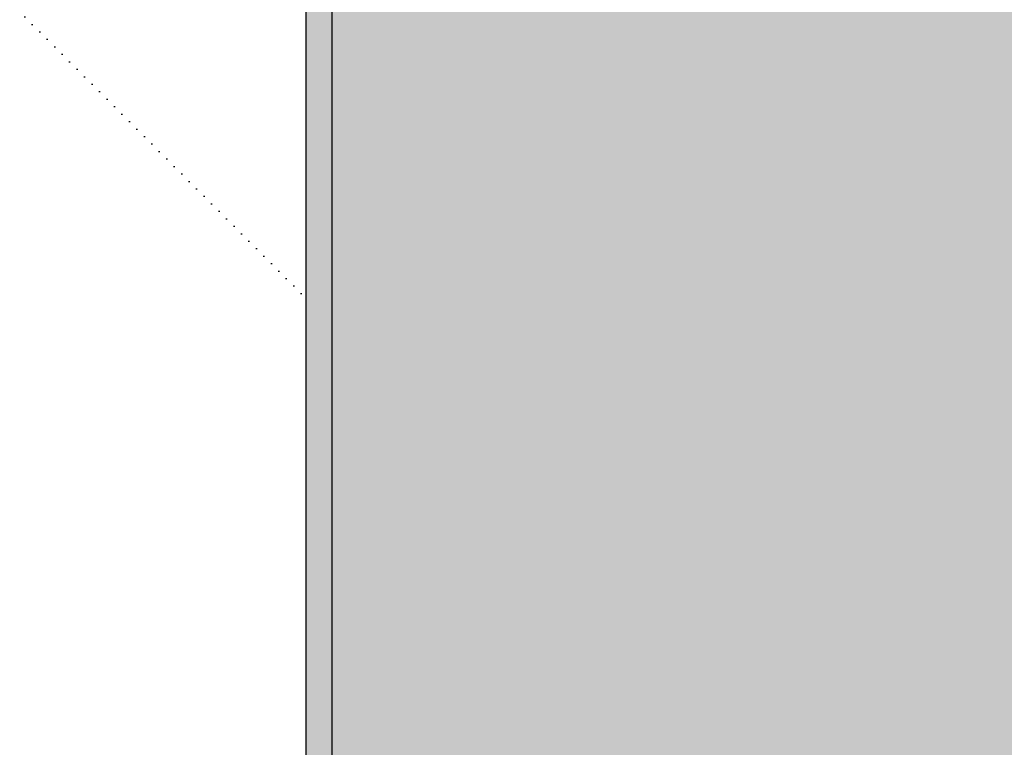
# Model space of a CAD drawing. Header units: metres. Extents: x -52 to 37, y -42 to 74.
# Tile 7 of 12: x -12.84 to -3.52, y -1.18 to 5.71. Entities that reach past the tile are written whole.
import ezdxf

# ---------------------------------------------------------------- set-up
doc = ezdxf.new("R2010")
doc.units = ezdxf.units.M
doc.linetypes.add('AUSGEZOGEN', pattern=[0])
doc.layers.add('XR$1$STANDARD', color=7, linetype='Continuous', lineweight=25)

msp = doc.modelspace()

# ---------------------------------------------------------------- hatches: boundary and pattern name
at = {"layer": 'XR$1$STANDARD', "linetype": 'AUSGEZOGEN', "lineweight": 25}
msp.add_hatch(color=0, dxfattribs=at).paths.add_polyline_path([(-0.3135, 12.9286), (-10.1335, 12.9286), (-10.1335, -5.3314), (-0.3135, -5.3314), (-0.3135, -5.0814), (-9.8835, -5.0814), (-9.8835, 12.6786), (-0.3135, 12.6786)])
at = {"layer": 'XR$1$STANDARD', "linetype": 'AUSGEZOGEN', "lineweight": 25, "true_color": 0xf0f0b4}
msp.add_hatch(color=254, dxfattribs=at).paths.add_polyline_path([(-0.3135, -5.0814), (-0.3135, 12.6786), (-9.8835, 12.6786), (-9.8835, -5.0814)])
at = {"layer": 'XR$1$STANDARD', "linetype": 'AUSGEZOGEN', "lineweight": 25}
h = msp.add_hatch(dxfattribs=at)
h.set_pattern_fill('SCHRAFFUR_43', color=0, scale=0.5, style=0, pattern_type=2)
h.set_pattern_definition([(135, (0, 0), (-7.071, -7.071), [0, -0.1]), (135, (-3.536, -3.536), (-7.071, -7.071), [0, -0.1])])
h.paths.add_polyline_path([(-10.1335, 7.2355), (-32.3466, 7.2355), (-32.3466, -26.5063), (-10.1335, -26.5063)], flags=0)

# ---------------------------------------------------------------- linework, layer by layer
at = {"layer": 'XR$1$STANDARD', "color": 0, "linetype": 'AUSGEZOGEN', "lineweight": 25}
for p, q in [((-10.1335, 12.9286), (-10.1335, -5.3314)), ((-9.8835, -5.0814), (-9.8835, 12.6786)), ((-9.8835, -26.5063), (-9.8835, 7.2355))]:
    msp.add_line(p, q, dxfattribs=at)

doc.saveas('drawing.dxf')
